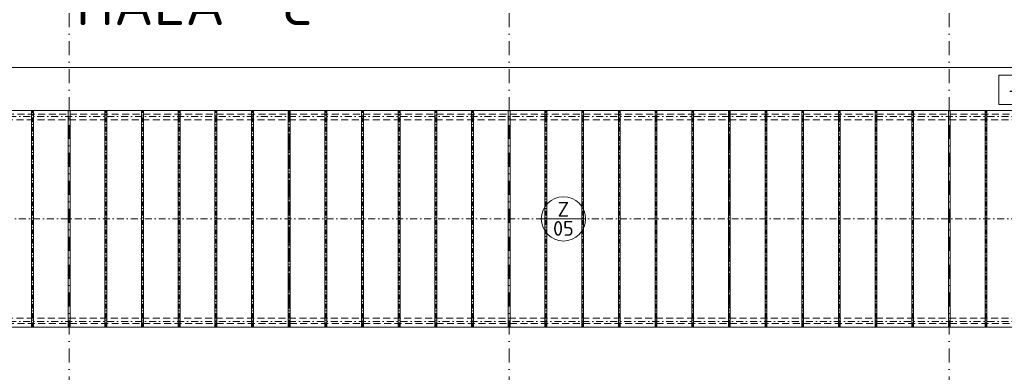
# Model space of a CAD drawing. Header units: millimetres. Extents: x -1695604 to 5289369, y -1488057 to 2187451.
# Tile 178 of 256: x 113200 to 140050, y 200115 to 209733. Entities that reach past the tile are written whole.
import ezdxf
from ezdxf.enums import TextEntityAlignment as Align

# ---------------------------------------------------------------- set-up
doc = ezdxf.new("R2010")
doc.units = ezdxf.units.MM
for name, pattern in [('CENTERX2', [101.6, 63.5, -12.7, 12.7, -12.7]), ('DASHDOT', [25.4, 12.7, -6.35, 0, -6.35]), ('ČÁRKOVANÁ', [19.05, 12.7, -6.35])]:
    doc.linetypes.add(name, pattern=pattern)
doc.layers.get('Defpoints').update_dxf_attribs({"color": 8})
for name, color, linetype, lineweight in [('A99_N_kce-pohl', 1, 'Continuous', 9), ('A99_N_koty-200', 5, 'Continuous', 5), ('A99_N_koty-200 @ 200', 5, 'Continuous', 5), ('A99_N_koty-200 @ 50 (2)', 5, 'Continuous', 5), ('A99_N_koty-vysk', 160, 'Continuous', 5), ('A99_N_txt-popis-200', 240, 'Continuous', 5), ('A99_N_znaceni 200', 5, 'Continuous', 5), ('A99_S_osy', 1, 'CENTERX2', 5)]:
    doc.layers.add(name, color=color, linetype=linetype, lineweight=lineweight)
doc.styles.add('A99_kota', font='isocpeur.ttf', dxfattribs={"height": 2})
doc.styles.add('A99_popis', font='isocpeur.ttf')
doc.styles.add('ad_popis 100', font='isocpeur.ttf', dxfattribs={"height": 200})
doc.dimstyles.new('A99_kota_200 new', dxfattribs={"dimscale": 200, "dimtxt": 2, "dimasz": 1.2, "dimexe": 0.5, "dimexo": 1.5, "dimgap": 0.3, "dimtad": 1, "dimdec": 0, "dimzin": 3, "dimdsep": 46, "dimtxsty": 'A99_kota', "dimblk": 'ARCHTICK', "dimcen": 2.5, "dimazin": 2, "dimtfac": 0.75, "dimtdec": 0, "dimtmove": 2, "dimatfit": 0, "dimfxl": 0, "dimtolj": 1, "dimtzin": 0, "dimlwd": 5, "dimlwe": 5, "dimarcsym": 0})

# ---------------------------------------------------------------- blocks, each defined once
blk = doc.blocks.new('*U52')
at = {"color": 0, "linetype": 'ByBlock'}
blk.add_line((5.7, -4), (5.7, -19.6), dxfattribs=at)
blk.add_lwpolyline([(0, -4), (11.4, -4), (11.4, 0), (0, 0)], close=True, dxfattribs=at)
at = {"color": 0, "linetype": 'ByBlock', "ltscale": 200, "const_width": 0.5}
blk.add_lwpolyline([(5.7, -19.85, -1), (5.7, -19.35, -1)], format="xyb", close=True, dxfattribs=at)
at = {"color": 0, "linetype": 'ByBlock', "style": 'A99_kota'}
for tag, p in [('VYSKA', (5.7, -2.24)), ('VYSKA_POPIS1', (5.7, -6.04)), ('VYSKA_POPIS2', (5.9, -9.54)), ('VYSKA_POPIS3', (5.9, -13.04))]:
    blk.add_attdef(tag, text='', height=2, dxfattribs=at).set_placement(p, align=Align.MIDDLE)
blk = doc.blocks.new('_ArchTick')
at = {"color": 0, "linetype": 'ByBlock', "const_width": 0.15}
blk.add_lwpolyline([(-0.5, -0.5), (0.5, 0.5)], dxfattribs=at)
blk = doc.blocks.new('*D5721')
at = {"layer": 'A99_N_koty-200', "color": 0, "linetype": 'Continuous', "lineweight": 5, "transparency": 16777216}
for p, q in [((78550, 207630), (78550, 208530)), ((144590, 208430), (78550, 208430)), ((144590, 207630), (144590, 208530))]:
    blk.add_line(p, q, dxfattribs=at)
at = {"layer": 'Defpoints', "color": 0, "linetype": 'Continuous', "lineweight": 18, "transparency": 16777216}
for p in [(78550, 208430), (78550, 207255), (144590, 207255)]:
    blk.add_point(p, dxfattribs=at)
at = {"layer": 'A99_N_koty-200', "color": 0, "linetype": 'Continuous', "lineweight": 5, "transparency": 16777216, "xscale": 240, "yscale": 240, "zscale": 240, "rotation": 180}
blk.add_blockref('_ArchTick', (78550, 208430), dxfattribs=at)
at = {"layer": 'A99_N_koty-200', "color": 0, "linetype": 'Continuous', "lineweight": 5, "transparency": 16777216, "xscale": 240, "yscale": 240, "zscale": 240}
blk.add_blockref('_ArchTick', (144590, 208430), dxfattribs=at)
at = {"layer": 'A99_N_koty-200', "color": 0, "linetype": 'Continuous', "transparency": 16777216, "insert": (111570, 208690), "char_height": 400, "attachment_point": 5, "style": 'A99_kota'}
blk.add_mtext('\\A1;66040', dxfattribs=at)
blk = doc.blocks.new('*D5722')
at = {"layer": 'A99_N_koty-200', "color": 0, "linetype": 'Continuous', "lineweight": 5, "transparency": 16777216}
for p, q in [((78550, 208230), (78550, 208455)), ((144590, 208430), (78550, 208430)), ((144590, 208230), (144590, 208455))]:
    blk.add_line(p, q, dxfattribs=at)
at = {"layer": 'Defpoints', "color": 0, "linetype": 'Continuous', "lineweight": 18, "transparency": 16777216}
for p in [(78550, 208430), (78550, 207255), (144590, 207255)]:
    blk.add_point(p, dxfattribs=at)
at = {"layer": 'A99_N_koty-200', "color": 0, "linetype": 'Continuous', "lineweight": 5, "transparency": 16777216, "xscale": 60, "yscale": 60, "zscale": 60, "rotation": 180}
blk.add_blockref('_ArchTick', (78550, 208430), dxfattribs=at)
at = {"layer": 'A99_N_koty-200', "color": 0, "linetype": 'Continuous', "lineweight": 5, "transparency": 16777216, "xscale": 60, "yscale": 60, "zscale": 60}
blk.add_blockref('_ArchTick', (144590, 208430), dxfattribs=at)
at = {"layer": 'A99_N_koty-200', "color": 0, "linetype": 'Continuous', "transparency": 16777216, "insert": (111570, 208495), "char_height": 100, "attachment_point": 5, "style": 'A99_kota'}
blk.add_mtext('\\A1;66040', dxfattribs=at)
blk = doc.blocks.new('*U20')
at = {"color": 0, "linetype": 'ByBlock'}
blk.add_line((-3.02, 0), (3.02, 0), dxfattribs=at)
blk.add_circle((0, 0), 3.02, dxfattribs=at)
at = {"color": 0, "linetype": 'ByBlock', "style": 'A99_popis'}
for tag, p in [('KATEGORIE', (0, 1.31)), ('PRVEK', (0, -1.3))]:
    blk.add_attdef(tag, text='', height=2, dxfattribs=at).set_placement(p, align=Align.MIDDLE_CENTER)
blk = doc.blocks.new('*U6357')
at = {"layer": 'A99_N_koty-200 @ 200', "linetype": 'Continuous'}
dim = blk.add_linear_dim(base=(78550, 208430), p1=(144590, 207255), p2=(78550, 207255), angle=180, dimstyle='A99_kota_200 new', override={"dimscale": 200, "dimtix": 1, "dimtofl": 1, "dimtmove": 2, "dimatfit": 0}, dxfattribs=at)
dim.commit()
dim.dimension.update_dxf_attribs({"geometry": '*D5721', "text_midpoint": (111570, 208690)})
at = {"layer": 'A99_N_koty-200 @ 50 (2)', "linetype": 'Continuous'}
dim = blk.add_linear_dim(base=(78550, 208430), p1=(144590, 207255), p2=(78550, 207255), angle=180, dimstyle='A99_kota_200 new', override={"dimscale": 50, "dimtix": 1, "dimtofl": 1, "dimtmove": 2, "dimatfit": 0}, dxfattribs=at)
dim.commit()
dim.dimension.update_dxf_attribs({"geometry": '*D5722', "text_midpoint": (111570, 208495)})

msp = doc.modelspace()

# ---------------------------------------------------------------- linework, layer by layer
at = {"layer": 'A99_N_kce-pohl', "linetype": 'Continuous', "lineweight": 9}
for p, q in [((113525, 201345), (113525, 207255)), ((113575, 201345), (113575, 207255)), ((114525, 201345), (114525, 207255)), ((114575, 201345), (114575, 207255)), ((115525, 201345), (115525, 207255)), ((115575, 201345), (115575, 207255)), ((116525, 201345), (116525, 207255)), ((116575, 201345), (116575, 207255)), ((117525, 201345), (117525, 207255)), ((117575, 201345), (117575, 207255)), ((118525, 201345), (118525, 207255)), ((118575, 201345), (118575, 207255)), ((119525, 201345), (119525, 207255)), ((119575, 201345), (119575, 207255)), ((120525, 201345), (120525, 207255)), ((120575, 201345), (120575, 207255)), ((121525, 201345), (121525, 207255)), ((121575, 201345), (121575, 207255)), ((122525, 201345), (122525, 207255)), ((122575, 201345), (122575, 207255)), ((123525, 201345), (123525, 207255)), ((123575, 201345), (123575, 207255)), ((124525, 201345), (124525, 207255)), ((124575, 201345), (124575, 207255)), ((125525, 201345), (125525, 207255)), ((125575, 201345), (125575, 207255)), ((126525, 201345), (126525, 207255)), ((126575, 201345), (126575, 207255)), ((127525, 201345), (127525, 207255)), ((127575, 201345), (127575, 207255)), ((128525, 201345), (128525, 207255)), ((128575, 201345), (128575, 207255)), ((129525, 201345), (129525, 207255)), ((129575, 201345), (129575, 207255)), ((130525, 201345), (130525, 207255)), ((130575, 201345), (130575, 207255)), ((131525, 201345), (131525, 207255)), ((131575, 201345), (131575, 207255)), ((132525, 201345), (132525, 207255)), ((132575, 201345), (132575, 207255)), ((133525, 201345), (133525, 207255)), ((133575, 201345), (133575, 207255)), ((134525, 201345), (134525, 207255)), ((134575, 201345), (134575, 207255)), ((135525, 201345), (135525, 207255)), ((135575, 201345), (135575, 207255)), ((136525, 201345), (136525, 207255)), ((136575, 201345), (136575, 207255)), ((137525, 201345), (137525, 207255)), ((137575, 201345), (137575, 207255)), ((138525, 201345), (138525, 207255)), ((138575, 201345), (138575, 207255)), ((139525, 201345), (139525, 207255)), ((139575, 201345), (139575, 207255))]:
    msp.add_line(p, q, dxfattribs=at)
at = {"layer": 'A99_N_kce-pohl', "linetype": 'ČÁRKOVANÁ', "lineweight": 9, "ltscale": 15}
for points in [[(144760, 207155), (11790, 207155)], [(144450, 207005.3), (12100, 207005.3)], [(144760, 201445), (11790, 201445)], [(144450, 201594.7), (12100, 201594.7)]]:
    msp.add_lwpolyline(points, dxfattribs=at)
at = {"layer": 'A99_N_kce-pohl', "linetype": 'Continuous', "lineweight": 9}
msp.add_lwpolyline([(11930, 207255), (144620, 207255), (144620, 201345), (11930, 201345)], close=True, dxfattribs=at)
for points in [[(113525, 204675), (113525, 204495)], [(113575, 204675), (113575, 204495)], [(114525, 204675), (114525, 204495)], [(114575, 204675), (114575, 204495)], [(115525, 204675), (115525, 204495)], [(115575, 204675), (115575, 204495)], [(116525, 204675), (116525, 204495)], [(116575, 204675), (116575, 204495)], [(117525, 204675), (117525, 204495)], [(117575, 204675), (117575, 204495)], [(118525, 204675), (118525, 204495)], [(118575, 204675), (118575, 204495)], [(119525, 204675), (119525, 204495)], [(119575, 204675), (119575, 204495)], [(120525, 204675), (120525, 204495)], [(120575, 204675), (120575, 204495)], [(121525, 204675), (121525, 204495)], [(121575, 204675), (121575, 204495)], [(122525, 204675), (122525, 204495)], [(122575, 204675), (122575, 204495)], [(123525, 204675), (123525, 204495)], [(123575, 204675), (123575, 204495)], [(124525, 204675), (124525, 204495)], [(124575, 204675), (124575, 204495)], [(125525, 204675), (125525, 204495)], [(125575, 204675), (125575, 204495)], [(126525, 204675), (126525, 204495)], [(126575, 204675), (126575, 204495)], [(127525, 204675), (127525, 204495)], [(127575, 204675), (127575, 204495)], [(128525, 204675), (128525, 204495)], [(128575, 204675), (128575, 204495)], [(129525, 204675), (129525, 204495)], [(129575, 204675), (129575, 204495)], [(130525, 204675), (130525, 204495)], [(130575, 204675), (130575, 204495)], [(131525, 204675), (131525, 204495)], [(131575, 204675), (131575, 204495)], [(132525, 204675), (132525, 204495)], [(132575, 204675), (132575, 204495)], [(133525, 204675), (133525, 204495)], [(133575, 204675), (133575, 204495)], [(134525, 204675), (134525, 204495)], [(134575, 204675), (134575, 204495)], [(135525, 204675), (135525, 204495)], [(135575, 204675), (135575, 204495)], [(136525, 204675), (136525, 204495)], [(136575, 204675), (136575, 204495)], [(137525, 204675), (137525, 204495)], [(137575, 204675), (137575, 204495)], [(138525, 204670), (138525, 204490)], [(138575, 204670), (138575, 204490)]]:
    msp.add_lwpolyline(points, dxfattribs=at)
at = {"layer": 'A99_N_kce-pohl', "linetype": 'ČÁRKOVANÁ', "lineweight": 9, "ltscale": 3}
for points in [[(139525, 204675), (139525, 204495)], [(139575, 204675), (139575, 204495)]]:
    msp.add_lwpolyline(points, dxfattribs=at)
at = {"layer": 'A99_S_osy', "linetype": 'DASHDOT', "lineweight": 5, "ltscale": 10}
for p, q in [((113550, 201345), (113550, 207255)), ((115550, 201345), (115550, 207255)), ((116550, 201345), (116550, 207255)), ((117550, 201345), (117550, 207255)), ((118550, 201345), (118550, 207255)), ((119550, 201345), (119550, 207255)), ((120550, 201345), (120550, 207255)), ((121550, 201345), (121550, 207255)), ((122550, 201345), (122550, 207255)), ((123550, 201345), (123550, 207255)), ((124550, 201345), (124550, 207255)), ((125550, 201345), (125550, 207255)), ((127550, 201345), (127550, 207255)), ((128550, 201345), (128550, 207255)), ((129550, 201345), (129550, 207255)), ((130550, 201345), (130550, 207255)), ((131550, 201345), (131550, 207255)), ((132550, 201345), (132550, 207255)), ((133550, 201345), (133550, 207255)), ((134550, 201345), (134550, 207255)), ((135550, 201345), (135550, 207255)), ((136550, 201345), (136550, 207255)), ((137550, 201345), (137550, 207255)), ((139550, 201345), (139550, 207255))]:
    msp.add_line(p, q, dxfattribs=at)
at = {"layer": 'A99_S_osy', "linetype": 'DASHDOT', "lineweight": 5, "ltscale": 25}
for p, q in [((120550, 207255), (120550, 201345)), ((132550, 207255), (132550, 201345))]:
    msp.add_line(p, q, dxfattribs=at)
at = {"layer": 'A99_S_osy', "linetype": 'DASHDOT', "lineweight": 5, "ltscale": 30}
for points in [[(114550, 250300), (114550, 146890)], [(126550, 250300), (126550, 174390)], [(138550, 250300), (138550, 146890)]]:
    msp.add_lwpolyline(points, dxfattribs=at)
at = {"layer": 'A99_S_osy', "linetype": 'DASHDOT', "lineweight": 5, "ltscale": 15}
for points in [[(144740, 207095), (11865, 207095)], [(144620, 204300), (11930, 204300)], [(144740, 201505), (11865, 201505)]]:
    msp.add_lwpolyline(points, dxfattribs=at)

# ---------------------------------------------------------------- block references
at = {"layer": 'A99_N_koty-200', "color": 3, "linetype": 'Continuous', "lineweight": 18}
msp.add_blockref('*U6357', (0, 0), dxfattribs=at)
at = {"layer": 'A99_N_koty-vysk'}
ref = msp.add_blockref('*U52', (142180.7, 208220), dxfattribs=dict(at, xscale=-200, yscale=200, zscale=200))
ref.add_attrib('VYSKA', '+15,560', dxfattribs={"layer": '0', "color": 0, "linetype": 'ByBlock', "height": 400, "style": 'A99_kota'}).set_placement((141040.7, 207771.8), align=Align.MIDDLE)
at = {"layer": 'A99_N_znaceni 200', "xscale": 200, "yscale": 200, "zscale": 200}
msp.add_blockref('*U20', (128027.5, 204300), dxfattribs=at).add_auto_attribs({'KATEGORIE': 'Z', 'PRVEK': '05'})

# ---------------------------------------------------------------- texts
at = {"layer": 'A99_N_txt-popis-200', "lineweight": 9, "ltscale": 5, "style": 'ad_popis 100'}
msp.add_text('HALA  C', height=1200, dxfattribs=at).set_placement((114735, 209585))

doc.saveas('drawing.dxf')
